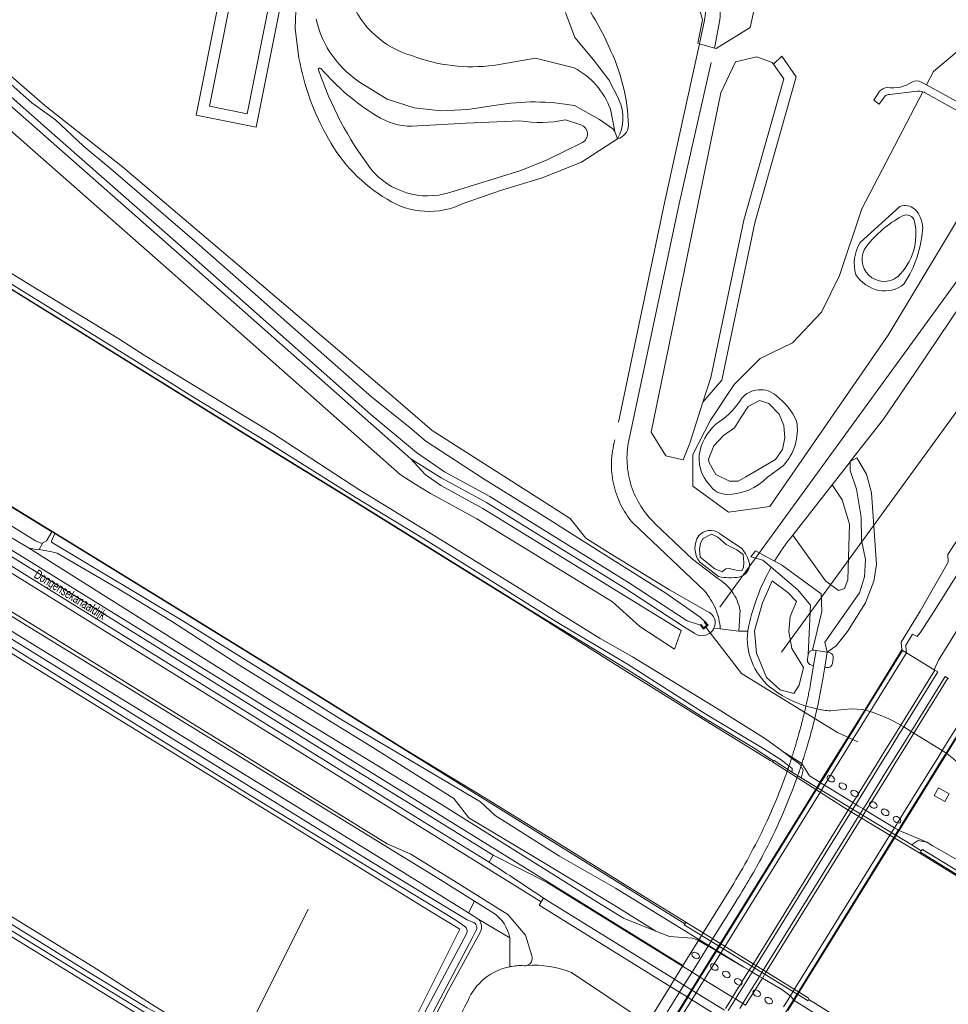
# Model space of a CAD drawing. Header units: metres. Extents: x 120324 to 133000, y 395500 to 402438.
# Tile 60 of 95: x 126384 to 126627, y 401530 to 401788. Entities that reach past the tile are written whole.
import ezdxf

# ---------------------------------------------------------------- set-up
doc = ezdxf.new("R2010")
doc.units = ezdxf.units.M
for name, pattern in [('DGN1', [76.057638, 0, -76.057638]), ('DGN2', [101.410184, 50.705092, -50.705092]), ('DGN3', [152.115276, 101.410184, -50.705092])]:
    doc.linetypes.add(name, pattern=pattern)
for name, color, linetype, lineweight, true_color in [('gg-afsc-damwand', 7, 'Continuous', 13, 0x8d6c57), ('gg-afsc-erfafscheiding', 7, 'Continuous', 0, 0x00ff32), ('gg-afsc-lijn faunaraster', 7, 'DGN1', 0, 0x96ff00), ('gg-bbg-pilaar viaduct of brug', 7, 'Continuous', 13, 0xc3c3c3), ('gg-knt-BGT kruinlijn', 7, 'Continuous', 0, 0x787878), ('gg-knt-bronhoudergrens', 7, 'DGN2', 0, 0xffaad2), ('gg-knt-bronhoudergrens niveau 01', 7, 'DGN2', 0, 0xffaad2), ('gg-kntw-bovenkant insteek waterloop', 7, 'Continuous', 0, 0xa0a0ff), ('gg-kntw-waterlijn', 7, 'Continuous', 0, 0xaaebff), ('gg-kwrk-duiker nz buis', 7, 'DGN2', 0, 0x969696), ('gg-kwrk-kunstwerk', 7, 'Continuous', 0, 0xd2d2d2), ('gg-kwrk-kunstwerk niveau 01', 7, 'Continuous', 0, 0xd2d2d2), ('gg-kwrk-uitstroombak niveau min 01', 7, 'Continuous', 0, 0x477c96), ('gt-grn-groengrens', 7, 'Continuous', 0, 0x96c800), ('gt-grn-weggrens', 7, 'Continuous', 0, 0x787878), ('gx-grn-maaiveld', 7, 'Continuous', 0, 0xb88d57)]:
    doc.layers.add(name, color=color, linetype=linetype, lineweight=lineweight, true_color=true_color)
for name, color, linetype, lineweight in [('gg-anno-openbare ruimte label', 7, 'Continuous', 13), ('gg-knt-bovenkant onderkant talud', 7, 'Continuous', 0), ('gg-knt-onverhard', 7, 'DGN3', 0), ('gg-knt-verharding', 7, 'Continuous', 0), ('gg-knt-verharding niveau 01', 7, 'Continuous', 0), ('gg-knt-verharding nz', 7, 'DGN2', 0), ('Rg-tinr-bos vlak', 7, 'Continuous', 0)]:
    doc.layers.add(name, color=color, linetype=linetype, lineweight=lineweight)
doc.styles.add('StyleArial', font='arial.ttf')

msp = doc.modelspace()

# ---------------------------------------------------------------- linework, layer by layer
at = {"layer": 'gg-afsc-damwand'}
msp.add_line((126590.87, 401530.92), (126590.65, 401531.35), dxfattribs=at)
at = {"layer": 'gg-afsc-damwand', "flags": 128}
msp.add_lwpolyline([(126700.24, 401463.44), (126650.44, 401494), (126590.87, 401530.92)], dxfattribs=at)
at = {"layer": 'gg-afsc-erfafscheiding'}
for p, q in [((126562.23, 401781.37), (126566.11, 401780.23)), ((126572.5, 401627.49), (126567.63, 401628.04))]:
    msp.add_line(p, q, dxfattribs=at)
at = {"layer": 'gg-afsc-erfafscheiding', "flags": 128}
for points in [[(126562.23, 401781.37), (126561.73, 401781.52), (126563.02, 401787.62), (126560.71, 401796.29), (126393.68, 401890.69), (126331.8, 401925.86), (126266.09, 401962.87)], [(126577.96, 401796.83), (126575.49, 401785.65), (126566.54, 401780.11), (126566.11, 401780.23)]]:
    msp.add_lwpolyline(points, dxfattribs=at)
at = {"layer": 'gg-afsc-lijn faunaraster'}
for p, q in [((126574.82, 401627.47), (126572.5, 401627.49)), ((126605.49, 401606.79), (126605.7, 401606.73)), ((126614.96, 401602.83), (126615.72, 401602.37)), ((126615.72, 401602.37), (126617.64, 401601.19)), ((126617.64, 401601.19), (126618.39, 401600.73)), ((126618.39, 401600.73), (126625.81, 401596.15)), ((126626.81, 401595.5), (126626.98, 401595.37))]:
    msp.add_line(p, q, dxfattribs=at)
at = {"layer": 'gg-afsc-lijn faunaraster', "flags": 128}
for points in [[(126596.41, 401606.57), (126601.9, 401607.06), (126604.96, 401606.93), (126605.49, 401606.79)], [(126625.81, 401596.15), (126626.52, 401595.72), (126626.81, 401595.5)]]:
    msp.add_lwpolyline(points, dxfattribs=at)
at = {"layer": 'gg-afsc-lijn faunaraster'}
for centre, radius, start, end in [((126591.42, 401625.58), 16.7, 173.5167, 229.3914), ((126598.89, 401635.81), 29.34, 231.3184, 252.5397), ((126598.83, 401635.57), 29.09, 252.5106, 258.393), ((126598.91, 401635.98), 29.52, 258.397, 265.1374), ((126594.73, 401567.5), 40.73, 72.6133, 74.3812), ((126594.95, 401568.25), 39.95, 59.9563, 72.5962), ((126601.86, 401562.14), 41.66, 40.6933, 52.9159)]:
    msp.add_arc(centre, radius, start, end, dxfattribs=at)
at = {"layer": 'gg-bbg-pilaar viaduct of brug'}
msp.add_line((126607.38, 401582.77), (126607.27, 401582.77), dxfattribs=at)
for centre, radius, start, end in [((126596.23, 401589.03), 0.628, 87.173, 209.3798), ((126596.95, 401589.4), 1.44, 208.1697, 219.3244), ((126597, 401589.43), 1.5, 218.9196, 268.1141), ((126596.2, 401588.1), 1.56, 77.6616, 87.9357), ((126596.2, 401588.14), 1.51, 28.5223, 77.39), ((126596.99, 401588.56), 0.628, 267.1125, 29.4064), ((126599.38, 401587.08), 0.628, 87.173, 209.3798), ((126599.35, 401586.2), 1.51, 28.4989, 88.0409), ((126600.15, 401587.49), 1.51, 208.342, 268.0927), ((126600.13, 401586.61), 0.628, 267.1125, 29.4064), ((126602.5, 401585.15), 0.628, 87.173, 209.3798), ((126603.28, 401585.55), 1.51, 208.342, 268.0927), ((126602.48, 401584.26), 1.51, 28.4989, 88.0409), ((126603.26, 401584.68), 0.629, 277.388, 19.1739), ((126603.29, 401584.69), 0.593, 18.8584, 29.6905), ((126603.26, 401584.81), 0.759, 267.809, 276.2818), ((126607.35, 401582.15), 0.628, 96.7127, 199.8815), ((126607.33, 401581.26), 1.51, 28.4989, 88.0409), ((126607.29, 401582.12), 0.568, 199.0823, 209.6237), ((126608.13, 401582.55), 1.51, 208.342, 268.0927), ((126608.11, 401581.68), 0.628, 267.1125, 29.4064), ((126610.47, 401580.21), 0.628, 87.173, 209.3798), ((126611.25, 401580.62), 1.51, 208.342, 268.0927), ((126610.45, 401579.33), 1.51, 28.4989, 88.0409), ((126611.23, 401579.74), 0.628, 267.1125, 29.4064), ((126613.6, 401578.28), 0.628, 87.173, 209.3798), ((126614.37, 401578.69), 1.51, 208.3421, 259.0212), ((126613.58, 401577.4), 1.51, 37.4201, 88.098), ((126614.38, 401578.68), 1.5, 258.9341, 268.0672), ((126614.36, 401577.81), 0.628, 267.1125, 29.4064), ((126613.65, 401577.44), 1.42, 28.362, 37.9485), ((126560.81, 401542.72), 0.628, 87.173, 209.3798), ((126561.59, 401543.12), 1.51, 208.342, 268.0927), ((126560.79, 401541.83), 1.51, 28.4989, 88.0409), ((126561.57, 401542.25), 0.628, 267.1125, 29.4064), ((126565.7, 401539.69), 0.628, 87.173, 209.3798), ((126566.48, 401540.1), 1.5, 208.2947, 218.7368), ((126566.48, 401540.1), 1.51, 218.7835, 268.0864), ((126565.68, 401538.77), 1.55, 77.7969, 87.9531), ((126565.68, 401538.81), 1.51, 28.5174, 77.5968), ((126566.46, 401539.22), 0.628, 267.1125, 29.4064), ((126568.85, 401537.74), 0.628, 87.173, 209.3798), ((126568.83, 401536.86), 1.51, 28.4989, 88.0409), ((126569.63, 401538.15), 1.51, 208.342, 268.0927), ((126569.61, 401537.27), 0.628, 267.1125, 29.4064), ((126571.97, 401535.81), 0.628, 87.173, 209.3798), ((126571.95, 401534.93), 1.51, 28.4989, 88.0409), ((126572.75, 401536.22), 1.51, 208.342, 268.0927), ((126572.73, 401535.31), 0.599, 267.0321, 278.6455), ((126572.73, 401535.34), 0.628, 278.1385, 18.4051), ((126572.71, 401535.33), 0.65, 18.6963, 29.3253), ((126576.82, 401532.81), 0.628, 97.6783, 198.8745), ((126576.82, 401532.8), 0.636, 87.2951, 97.684), ((126576.8, 401531.93), 1.51, 28.4989, 88.0409), ((126576.79, 401532.8), 0.591, 198.5311, 209.6973), ((126577.6, 401533.22), 1.51, 208.342, 268.0927), ((126577.58, 401532.34), 0.628, 267.1125, 29.4064), ((126579.95, 401530.88), 0.628, 87.173, 209.3798), ((126579.93, 401529.99), 1.51, 28.4989, 88.0409), ((126580.71, 401530.41), 0.628, 267.1125, 29.4064), ((126580.73, 401531.28), 1.51, 208.342, 268.0927)]:
    msp.add_arc(centre, radius, start, end, dxfattribs=at)
at = {"layer": 'gg-knt-BGT kruinlijn'}
for p, q in [((126386.85, 401718.13), (126375.02, 401725.41)), ((126409.99, 401704.06), (126386.85, 401718.13)), ((126416.65, 401699.78), (126409.99, 401704.06)), ((126450.32, 401679.37), (126416.65, 401699.78)), ((126472.95, 401664.56), (126450.32, 401679.37)), ((126491.39, 401653.26), (126472.95, 401664.56)), ((126386.33, 401649.27), (126377.23, 401654.67)), ((126512.4, 401640.25), (126491.39, 401653.26)), ((126386.33, 401649.27), (126417.77, 401629.47)), ((126386.33, 401649.27), (126388.67, 401648.76)), ((126388.67, 401648.76), (126389.13, 401648.83)), ((126393.9, 401647.93), (126392.44, 401648.21)), ((126409.59, 401638.69), (126393.9, 401647.93)), ((126530.4, 401629.07), (126512.4, 401640.25)), ((126423.79, 401630.1), (126409.59, 401638.69)), ((126417.77, 401629.47), (126450.62, 401608.8)), ((126441.71, 401618.48), (126423.79, 401630.1)), ((126536.19, 401625.55), (126530.4, 401629.07)), ((126544.6, 401620.73), (126536.19, 401625.55)), ((126476.62, 401596.95), (126441.71, 401618.48)), ((126565.68, 401607.88), (126544.6, 401620.73)), ((126450.62, 401608.8), (126494.55, 401582.06)), ((126579.48, 401599.21), (126565.68, 401607.88)), ((126583.64, 401596.21), (126579.48, 401599.21)), ((126497.84, 401583.61), (126476.62, 401596.95)), ((126584.01, 401595.93), (126583.64, 401596.21)), ((126584.01, 401595.93), (126586.2, 401594.28)), ((126586.2, 401594.28), (126588.46, 401592.64)), ((126588.46, 401592.64), (126589.39, 401591.05)), ((126589.39, 401591.05), (126588.91, 401589.29)), ((126588.91, 401589.29), (126588.82, 401589.02)), ((126501.74, 401578.58), (126497.84, 401583.61)), ((126494.55, 401582.06), (126536.39, 401555.87)), ((126520.46, 401567.35), (126501.74, 401578.58)), ((126617.95, 401571.59), (126619.46, 401572.6)), ((126617.85, 401571.42), (126617.95, 401571.59)), ((126539.8, 401555.67), (126520.46, 401567.35)), ((126536.39, 401555.87), (126542.26, 401552.23)), ((126550.77, 401548.88), (126539.8, 401555.67)), ((126550.77, 401548.88), (126542.26, 401552.23))]:
    msp.add_line(p, q, dxfattribs=at)
at = {"layer": 'gg-knt-BGT kruinlijn', "flags": 128}
for points in [[(126503.88, 401656.89), (126491.69, 401663.55), (126487.65, 401665.94), (126483.77, 401668.49), (126421.71, 401723.37), (126377.8, 401761.99), (126344.12, 401791.73), (126322.74, 401810.91), (126321.55, 401811.82), (126320.04, 401812.71), (126318.38, 401813.27), (126315.92, 401813.63), (126298.89, 401815.47), (126279.72, 401818.01), (126260.57, 401819.9), (126249.67, 401819.95), (126243.99, 401819.64), (126241.71, 401819.68), (126237.86, 401821.75), (126235.33, 401823.24), (126231.77, 401825.98), (126192.97, 401851.37), (126174.59, 401862.62)], [(126158.93, 401771.36), (126381.59, 401632.81), (126480.32, 401571.74)], [(126699.99, 401761.73), (126692.01, 401749.44), (126684.07, 401737.13), (126676.27, 401724.6), (126668.5, 401712.05), (126660.81, 401699.72), (126653.16, 401687.36), (126647.21, 401677.68), (126628.41, 401649.28), (126627.24, 401647.57), (126627.4, 401645.52), (126620.02, 401632.7), (126615.07, 401624.59), (126615.23, 401622.53)], [(126503.88, 401656.89), (126539.4, 401635.16), (126546.55, 401628.63), (126555.66, 401622.73)], [(126518.23, 401542.4), (126516.57, 401547.83), (126511.93, 401553.2), (126498.4, 401561.7), (126486.56, 401569.01), (126480.32, 401571.74)]]:
    msp.add_lwpolyline(points, dxfattribs=at)
at = {"layer": 'gg-knt-BGT kruinlijn'}
msp.add_arc((126516.4, 401541.73), 1.95, 285.0856, 20.0888, dxfattribs=at)
at = {"layer": 'gg-knt-bovenkant onderkant talud'}
for p, q in [((126539.97, 401758.35), (126538.86, 401764.19)), ((126596.92, 401665.78), (126601.65, 401671.82)), ((126601.65, 401671.82), (126601.71, 401671.89)), ((126586.65, 401652.64), (126596.92, 401665.78)), ((126605.49, 401606.79), (126605.7, 401606.73)), ((126614.96, 401602.83), (126615.72, 401602.37)), ((126615.72, 401602.37), (126617.64, 401601.19)), ((126617.64, 401601.19), (126618.39, 401600.73)), ((126618.39, 401600.73), (126625.81, 401596.15)), ((126626.81, 401595.5), (126626.98, 401595.37)), ((126591.02, 401589.53), (126589.01, 401592.76)), ((126591.02, 401589.53), (126593.76, 401587.84)), ((126593.76, 401587.84), (126593.94, 401587.73)), ((126593.94, 401587.73), (126594.97, 401587.09)), ((126594.97, 401587.09), (126602.39, 401582.52)), ((126602.39, 401582.52), (126603.15, 401582.05)), ((126605.07, 401580.88), (126605.82, 401580.42)), ((126605.82, 401580.42), (126613.29, 401575.91)), ((126613.29, 401575.91), (126614.05, 401575.45)), ((126614.05, 401575.45), (126614.33, 401575.32)), ((126614.33, 401575.32), (126614.52, 401575.23)), ((126508.15, 401553.66), (126503.25, 401556.73)), ((126512.49, 401547.12), (126512.49, 401539.54)), ((126564.48, 401544.92), (126566.47, 401543.74)), ((126575.98, 401538.14), (126577.91, 401536.99))]:
    msp.add_line(p, q, dxfattribs=at)
at = {"layer": 'gg-knt-bovenkant onderkant talud', "flags": 128}
for points in [[(126527.04, 401789.53), (126529.49, 401783.01), (126534.43, 401777.16), (126538.43, 401771.88), (126541.1, 401766.68)], [(126529.35, 401775.03), (126519.21, 401777.59), (126508.25, 401775.71)], [(126484.39, 401568.37), (126381.06, 401631.92), (126158.57, 401769.23)], [(126601.71, 401671.89), (126610.38, 401682.97), (126618.84, 401695.33), (126627.77, 401708.64), (126636.42, 401721.48), (126645.31, 401734.33), (126651.42, 401743.74)], [(126505.46, 401659.58), (126494.45, 401665.6), (126490.33, 401668.5), (126486.54, 401672.59)], [(126555.66, 401622.73), (126557.41, 401627.62), (126505.46, 401659.58)], [(126596.41, 401606.57), (126601.9, 401607.06), (126604.96, 401606.93), (126605.49, 401606.79)], [(126625.81, 401596.15), (126626.52, 401595.72), (126626.81, 401595.5)], [(126589.01, 401592.76), (126589, 401592.78), (126586.4, 401594.42)], [(126603.15, 401582.05), (126603.9, 401581.59), (126605.07, 401580.88)], [(126503.25, 401556.73), (126493.66, 401562.74), (126484.39, 401568.37)], [(126561.93, 401546.42), (126561.68, 401546.57), (126560.31, 401546.98), (126554.31, 401547.48), (126550.77, 401548.88)], [(126516.21, 401539.79), (126516.56, 401539.79), (126516.9, 401539.85)], [(126528.63, 401538.01), (126548.22, 401524.95), (126548.54, 401524.75)], [(126586.96, 401530.66), (126649.19, 401492), (126685.07, 401470.03), (126698.85, 401461.51)]]:
    msp.add_lwpolyline(points, dxfattribs=at)
at = {"layer": 'gg-knt-bovenkant onderkant talud'}
for centre, radius, start, end in [((126485.98, 401758.64), 56.86, 22.7538, 43.5225), ((126493.47, 401801.65), 24.32, 201.626, 254.1661), ((126493.3, 401758.35), 50.32, 1.7931, 26.2885), ((126502.61, 401819.54), 44.19, 249.0974, 277.3323), ((126520.34, 401757.53), 19.68, 19.7787, 62.7524), ((126530.69, 401761.92), 11.44, 331.4924, 24.6102), ((126539.51, 401760.37), 4.11, 287.4949, 353.6622), ((126631.41, 401616.24), 57.69, 140.8822, 149.1788), ((126631.37, 401616.28), 57.65, 151.0086, 168.8023), ((126591.42, 401625.58), 16.7, 173.5167, 229.3914), ((126598.89, 401635.81), 29.34, 231.3184, 252.5397), ((126598.83, 401635.57), 29.09, 252.5106, 258.393), ((126598.91, 401635.98), 29.52, 258.397, 265.1374), ((126594.73, 401567.5), 40.73, 72.6133, 74.3812), ((126594.95, 401568.25), 39.95, 59.9563, 72.5962), ((126601.86, 401562.14), 41.66, 40.6933, 52.9159), ((126502.5, 401545.2), 10.17, 10.8858, 56.2594), ((126515.37, 401524.77), 15.04, 101.0047, 157.5136), ((126515.38, 401524.7), 15.12, 86.8587, 101.0189), ((126518.77, 401513.53), 26.39, 68.0477, 94.0573), ((127594.95, 400954.18), 1236.08, 152.20738, 153.53666)]:
    msp.add_arc(centre, radius, start, end, dxfattribs=at)
at = {"layer": 'gg-knt-bronhoudergrens'}
for p, q in [((126567.63, 401628.04), (126565.97, 401628.22)), ((126574.82, 401627.47), (126572.5, 401627.49)), ((126504.35, 401551.92), (126512.49, 401547.12))]:
    msp.add_line(p, q, dxfattribs=at)
at = {"layer": 'gg-knt-bronhoudergrens', "flags": 128}
msp.add_lwpolyline([(126433.78, 401520.39), (126440.53, 401516.27), (126466.96, 401569.25)], dxfattribs=at)
at = {"layer": 'gg-knt-bronhoudergrens niveau 01'}
for p, q in [((126592.73, 401622.4), (126595.65, 401621.92)), ((126605.49, 401606.79), (126615.23, 401622.53)), ((126615.41, 401622.42), (126615.23, 401622.53)), ((126616.44, 401621.78), (126615.41, 401622.42)), ((126616.44, 401621.78), (126623.71, 401617.33)), ((126591.3, 401613.61), (126592.09, 401618.45)), ((126594.42, 401614.43), (126595, 401617.98)), ((126624.62, 401616.75), (126615.72, 401602.37)), ((126623.71, 401617.33), (126623.85, 401617.22)), ((126624.62, 401616.75), (126623.85, 401617.22)), ((126617.64, 401601.19), (126626.54, 401615.56)), ((126626.54, 401615.56), (126627.28, 401615.1)), ((126627.28, 401615.1), (126627.51, 401615.01)), ((126635.89, 401609.78), (126626.98, 401595.37)), ((126593.76, 401587.84), (126605.49, 401606.79)), ((126614.46, 401600.33), (126611.79, 401596.02)), ((126615.72, 401602.37), (126614.46, 401600.33)), ((126616.4, 401599.17), (126617.64, 401601.19)), ((126613.71, 401594.83), (126616.4, 401599.17)), ((126611.79, 401596.02), (126610.84, 401594.49)), ((126626.98, 401595.37), (126614.52, 401575.23)), ((126585.84, 401592.71), (126586.4, 401594.42)), ((126588.46, 401591.1), (126589.01, 401592.76)), ((126610.84, 401594.49), (126609.3, 401592)), ((126611.23, 401590.83), (126612.76, 401593.3)), ((126612.76, 401593.3), (126613.71, 401594.83)), ((126609.3, 401592), (126603.83, 401583.15)), ((126605.74, 401581.96), (126611.23, 401590.83)), ((126592.68, 401586.08), (126593.76, 401587.84)), ((126567.5, 401545.4), (126592.68, 401586.08)), ((126603.83, 401583.15), (126603.15, 401582.05)), ((126602.04, 401580.26), (126576.88, 401539.59)), ((126602.96, 401581.74), (126602.04, 401580.26)), ((126603.15, 401582.05), (126602.96, 401581.74)), ((126603.95, 401579.07), (126604.87, 401580.55)), ((126604.87, 401580.55), (126605.07, 401580.88)), ((126605.07, 401580.88), (126605.74, 401581.96)), ((126603.95, 401579.07), (126578.79, 401538.41)), ((126614.47, 401575.14), (126613.3, 401573.25)), ((126614.52, 401575.23), (126614.47, 401575.14)), ((126613.3, 401573.25), (126588.16, 401532.61)), ((126563.01, 401548.18), (126571.16, 401561.37)), ((126565.53, 401546.62), (126571.94, 401556.95)), ((126557.85, 401539.82), (126561.93, 401546.42)), ((126561.93, 401546.42), (126563.01, 401548.18)), ((126564.48, 401544.92), (126565.53, 401546.62)), ((126560.24, 401538.1), (126564.48, 401544.92)), ((126562.22, 401536.87), (126566.47, 401543.74)), ((126566.47, 401543.74), (126567.5, 401545.4)), ((126555.63, 401536.22), (126557.74, 401539.64)), ((126557.74, 401539.64), (126557.85, 401539.82)), ((126576.88, 401539.59), (126575.98, 401538.14)), ((126577.91, 401536.99), (126578.79, 401538.41)), ((126554.48, 401534.37), (126555.63, 401536.22)), ((126558.12, 401534.68), (126560.24, 401538.1)), ((126560.11, 401533.45), (126562.22, 401536.87)), ((126575.98, 401538.14), (126572.94, 401533.23)), ((126574.85, 401532.04), (126577.91, 401536.99)), ((126548.54, 401524.75), (126554.48, 401534.37)), ((126556.97, 401532.82), (126558.12, 401534.68)), ((126558.96, 401531.59), (126560.11, 401533.45)), ((126572.94, 401533.23), (126571.61, 401531.08)), ((126551.01, 401523.22), (126556.97, 401532.82)), ((126553.01, 401521.98), (126558.96, 401531.59)), ((126571.61, 401531.08), (126570.81, 401529.79)), ((126573.52, 401529.89), (126574.85, 401532.04)), ((126586.96, 401530.66), (126585.34, 401528.04)), ((126588.16, 401532.61), (126586.96, 401530.66)), ((126570.81, 401529.79), (126569.75, 401528.08)), ((126572.73, 401528.61), (126573.52, 401529.89))]:
    msp.add_line(p, q, dxfattribs=at)
for centre, radius, start, end in [((126432.74, 401644.04), 161.46, 347.0339, 349.136), ((126452.41, 401638.54), 144.05, 347.3779, 350.3618), ((126432.15, 401644.16), 162.06, 344.2997, 347.0396), ((126454.07, 401638.18), 142.34, 343.5559, 347.3756), ((126445.7, 401639.86), 147.85, 342.1017, 344.4838), ((126443.06, 401640.64), 153.6, 341.8348, 343.8357), ((126427.3, 401645.98), 167.24, 340.72, 341.4277), ((126441.7, 401641.1), 152.04, 335.3692, 340.6644), ((126453.3, 401637.07), 142.76, 340.3816, 341.2175), ((126442.55, 401640.77), 154.12, 332.135, 340.4266), ((126426.25, 401649.36), 169.53, 328.7341, 335.0098), ((126427.82, 401648.81), 170.9, 327.4863, 332.0613)]:
    msp.add_arc(centre, radius, start, end, dxfattribs=at)
at = {"layer": 'gg-knt-onverhard'}
for p, q in [((126562.23, 401781.37), (126563.51, 401787.52)), ((126567.51, 401787.67), (126566.11, 401780.23)), ((126544.7, 401655.8), (126563.47, 401637.98)), ((126572.5, 401627.49), (126572.81, 401632.97))]:
    msp.add_line(p, q, dxfattribs=at)
at = {"layer": 'gg-knt-onverhard', "flags": 128}
for points in [[(126562.23, 401781.37), (126552.98, 401739.67), (126540.04, 401677.57)], [(126543.64, 401677.4), (126556.9, 401739.4), (126566.11, 401780.23)], [(126566.98, 401641.27), (126560.38, 401646.32), (126550.69, 401655.52)]]:
    msp.add_lwpolyline(points, dxfattribs=at)
at = {"layer": 'gg-knt-onverhard'}
for centre, radius, start, end in [((126554.61, 401789.51), 13.03, 351.9106, 50.5113), ((126553.08, 401789.71), 10.65, 348.1103, 42.2497), ((126562.82, 401671.06), 23.69, 164.0622, 220.1082), ((126566.89, 401672.82), 23.7, 168.8471, 226.8576), ((126560.57, 401630.58), 12.47, 11.0815, 59.0581), ((126550.94, 401626.9), 16.73, 3.9091, 41.4999)]:
    msp.add_arc(centre, radius, start, end, dxfattribs=at)
at = {"layer": 'gg-knt-verharding'}
for p, q in [((126487.8, 401578.81), (126468.83, 401590.58)), ((126469.9, 401592.38), (126488.62, 401580.77)), ((126508.12, 401568.73), (126488.62, 401580.77)), ((126487.8, 401578.81), (126507.09, 401566.88)), ((126520.71, 401556.53), (126521.3, 401557.47)), ((126555.63, 401536.22), (126521.3, 401557.47)), ((126562.22, 401536.87), (126560.24, 401538.1)), ((126560.11, 401533.45), (126558.12, 401534.68)), ((126556.97, 401532.82), (126558.96, 401531.59)), ((126573.52, 401529.89), (126571.61, 401531.08))]:
    msp.add_line(p, q, dxfattribs=at)
at = {"layer": 'gg-knt-verharding', "flags": 128}
for points in [[(126616.44, 401621.78), (126616.26, 401623.47), (126616.29, 401623.77), (126616.4, 401624.05), (126618.01, 401626.7), (126619.22, 401626.03), (126619.99, 401626.97), (126623.66, 401632.73), (126633.54, 401648.42), (126656.25, 401685.33), (126679.22, 401722.41)], [(126656.3, 401670.71), (126638.71, 401642.19), (126624.81, 401619.84), (126623.71, 401617.33)], [(126468.83, 401590.58), (126386.68, 401641.55), (126369.38, 401652.26)], [(126370.34, 401654.13), (126387.96, 401643.22), (126469.9, 401592.38)], [(126624.85, 401586.39), (126623.65, 401584.39), (126626.45, 401582.78), (126627.61, 401584.84), (126624.85, 401586.39)], [(126557.74, 401539.64), (126522.25, 401561.57), (126508.12, 401568.73)], [(126554.48, 401534.37), (126520.15, 401555.63), (126520.71, 401556.53)]]:
    msp.add_lwpolyline(points, dxfattribs=at)
at = {"layer": 'gg-knt-verharding'}
msp.add_arc((126249.1, 401161.56), 480.46, 55.4904, 57.5229, dxfattribs=at)
at = {"layer": 'gg-knt-verharding niveau 01'}
for p, q in [((126616.44, 401621.78), (126606.9, 401606.37)), ((126614.96, 401602.83), (126623.85, 401617.22)), ((126618.39, 401600.73), (126627.28, 401615.1)), ((126606.9, 401606.37), (126606.15, 401605.16)), ((126606.15, 401605.16), (126603.63, 401601.08)), ((126613.69, 401600.78), (126614.96, 401602.83)), ((126603.63, 401601.08), (126602.68, 401599.55)), ((126611.03, 401596.49), (126613.69, 401600.78)), ((126617.14, 401598.71), (126618.39, 401600.73)), ((126602.68, 401599.55), (126601.1, 401597)), ((126614.45, 401594.37), (126617.14, 401598.71)), ((126601.1, 401597), (126596.54, 401589.62)), ((126610.09, 401594.96), (126611.03, 401596.49)), ((126624.55, 401594.11), (126625.81, 401596.15)), ((126608.54, 401592.47), (126610.09, 401594.96)), ((126611.98, 401590.37), (126613.51, 401592.84)), ((126613.51, 401592.84), (126614.45, 401594.37)), ((126621.87, 401589.78), (126624.55, 401594.11)), ((126603.85, 401584.88), (126608.54, 401592.47)), ((126607.27, 401582.77), (126611.98, 401590.37)), ((126595.68, 401588.24), (126594.97, 401587.09)), ((126595.84, 401588.49), (126595.68, 401588.24)), ((126596.54, 401589.62), (126595.84, 401588.49)), ((126619.43, 401585.84), (126620.92, 401588.25)), ((126620.92, 401588.25), (126621.87, 401589.78)), ((126593.88, 401585.33), (126568.71, 401544.66)), ((126594.81, 401586.84), (126593.88, 401585.33)), ((126594.97, 401587.09), (126594.81, 401586.84)), ((126603.34, 401584.05), (126603.85, 401584.88)), ((126614.77, 401578.32), (126619.43, 401585.84)), ((126601.28, 401580.73), (126602.2, 401582.22)), ((126602.2, 401582.22), (126602.39, 401582.52)), ((126602.39, 401582.52), (126603.07, 401583.62)), ((126603.07, 401583.62), (126603.34, 401584.05)), ((126606.76, 401581.93), (126607.27, 401582.77)), ((126576.13, 401540.06), (126601.28, 401580.73)), ((126604.7, 401578.6), (126605.61, 401580.09)), ((126605.61, 401580.09), (126605.82, 401580.42)), ((126605.82, 401580.42), (126606.48, 401581.49)), ((126606.48, 401581.49), (126606.76, 401581.93)), ((126579.53, 401537.95), (126604.7, 401578.6)), ((126613.88, 401576.87), (126614.09, 401577.21)), ((126614.09, 401577.21), (126614.77, 401578.32)), ((126612.1, 401573.99), (126613.01, 401575.46)), ((126613.01, 401575.46), (126613.29, 401575.91)), ((126613.29, 401575.91), (126613.88, 401576.87)), ((126586.95, 401533.36), (126612.1, 401573.99)), ((126568.71, 401544.66), (126567.7, 401543.02)), ((126567.7, 401543.02), (126566.01, 401540.28)), ((126565.31, 401539.16), (126564.77, 401538.29)), ((126566.01, 401540.28), (126565.31, 401539.16)), ((126573.33, 401535.54), (126575.21, 401538.59)), ((126575.21, 401538.59), (126576.13, 401540.06)), ((126563.43, 401536.13), (126562.64, 401534.85)), ((126564.77, 401538.29), (126563.43, 401536.13)), ((126576.74, 401533.43), (126578.67, 401536.55)), ((126578.67, 401536.55), (126579.53, 401537.95)), ((126562.64, 401534.85), (126561.58, 401533.14)), ((126570.86, 401531.54), (126572.19, 401533.69)), ((126572.19, 401533.69), (126572.82, 401534.72)), ((126572.82, 401534.72), (126573.33, 401535.54)), ((126576.23, 401532.61), (126576.74, 401533.43)), ((126586.03, 401531.87), (126586.95, 401533.36)), ((126560.16, 401530.85), (126554.21, 401521.23)), ((126561.31, 401532.7), (126560.16, 401530.85)), ((126561.58, 401533.14), (126561.31, 401532.7)), ((126570.06, 401530.26), (126570.86, 401531.54)), ((126574.26, 401529.43), (126575.59, 401531.58)), ((126575.59, 401531.58), (126576.23, 401532.6)), ((126576.23, 401532.6), (126576.23, 401532.61)), ((126584.24, 401528.99), (126586.03, 401531.87)), ((126569, 401528.54), (126570.06, 401530.26))]:
    msp.add_line(p, q, dxfattribs=at)
at = {"layer": 'gg-knt-verharding niveau 01', "flags": 128}
msp.add_lwpolyline([(126625.81, 401596.15), (126633.19, 401608.08), (126634.68, 401610.49)], dxfattribs=at)
at = {"layer": 'gg-knt-verharding nz'}
for p, q in [((126564.48, 401544.92), (126561.93, 401546.42)), ((126566.47, 401543.74), (126566.65, 401543.64)), ((126566.65, 401543.64), (126567.7, 401543.02)), ((126560.24, 401538.1), (126557.74, 401539.64)), ((126575.21, 401538.59), (126575.98, 401538.14)), ((126558.12, 401534.68), (126555.63, 401536.22)), ((126562.4, 401536.76), (126562.22, 401536.87)), ((126563.43, 401536.13), (126562.4, 401536.76)), ((126570.86, 401531.54), (126563.43, 401536.13)), ((126577.91, 401536.99), (126578.67, 401536.55)), ((126556.97, 401532.82), (126554.48, 401534.37)), ((126561.31, 401532.7), (126560.11, 401533.45)), ((126560.16, 401530.85), (126558.96, 401531.59)), ((126560.16, 401530.85), (126567.59, 401526.25)), ((126568.74, 401528.11), (126561.31, 401532.7)), ((126571.61, 401531.08), (126570.86, 401531.54)), ((126586.03, 401531.87), (126586.82, 401530.84)), ((126586.82, 401530.84), (126586.96, 401530.66)), ((126574.26, 401529.43), (126573.52, 401529.89))]:
    msp.add_line(p, q, dxfattribs=at)
at = {"layer": 'gg-kntw-bovenkant insteek waterloop'}
for p, q in [((126381.24, 401773.44), (126390.62, 401765.19)), ((126621.64, 401770.57), (126620.3, 401771.29)), ((126612.08, 401768.07), (126619.29, 401768.95)), ((126539.97, 401758.35), (126540.75, 401756.45)), ((126614.73, 401738.7), (126604.26, 401729.27)), ((126580.03, 401667.76), (126584.09, 401670.8)), ((126573.27, 401649.14), (126567.41, 401653.08)), ((126562.2, 401645.66), (126567.18, 401641.74)), ((126476.05, 401569.52), (126501.63, 401553.61)), ((126466.96, 401569.25), (126491.87, 401553.92)), ((126501.63, 401553.61), (126504.35, 401551.92))]:
    msp.add_line(p, q, dxfattribs=at)
at = {"layer": 'gg-kntw-bovenkant insteek waterloop', "flags": 128}
for points in [[(126390.15, 401757.66), (126380.57, 401766.09), (126346.89, 401795.83), (126325.51, 401815.01), (126324.32, 401815.92), (126322.81, 401816.81), (126321.15, 401817.37), (126318.69, 401817.73), (126301.66, 401819.57), (126282.49, 401822.1), (126263.34, 401823.99), (126252.44, 401824.05), (126246.76, 401823.74), (126244.48, 401823.78)], [(126457.23, 401777.59), (126456.28, 401785.41), (126456.47, 401792.23)], [(126473.93, 401770.82), (126480.32, 401766.84), (126487.46, 401764.54), (126494.47, 401763.8), (126501.48, 401764.15), (126508.93, 401765.27)], [(126644.06, 401758.2), (126629.49, 401766.34), (126621.64, 401770.57)], [(126609.3, 401768.81), (126607.9, 401766.59), (126609.3, 401765.56), (126610.86, 401767.76)], [(126621.36, 401768.53), (126627.31, 401765.19), (126635.8, 401760.6), (126635.82, 401760.59)], [(126158.06, 401766.3), (126379.33, 401629.04), (126476.05, 401569.52)], [(126390.62, 401765.19), (126410.98, 401749.11), (126441.52, 401723.2), (126481.35, 401689.4), (126492.18, 401680.01), (126519.79, 401662.42), (126528.27, 401657), (126532.37, 401651.83)], [(126529.44, 401765.16), (126535.96, 401761.48), (126539.48, 401759.07), (126539.97, 401758.35)], [(126157.15, 401760.98), (126376.71, 401624.78), (126466.96, 401569.25)], [(126486.54, 401672.59), (126424.48, 401727.47), (126390.15, 401757.66)], [(126540.75, 401756.45), (126531.25, 401750.32), (126520.99, 401746.22), (126510.04, 401742.92), (126500.25, 401739.49)], [(126433.78, 401520.39), (126419.55, 401529.08), (126403.28, 401539.53), (126365.31, 401562.81), (126295.33, 401606.14), (126225.35, 401649.46), (126146.4, 401698.34)], [(126145.6, 401693.67), (126169.92, 401678.57), (126268.34, 401617.58), (126366.77, 401556.59), (126417.57, 401525.5), (126432.95, 401515.56)], [(126560.93, 401626.81), (126557.98, 401628.67), (126542.61, 401638.72), (126506.37, 401661.14), (126494.46, 401667.65), (126486.54, 401672.59)], [(126564.26, 401632.59), (126554.3, 401638.27), (126537.63, 401648.49), (126532.37, 401651.83)], [(126405.8, 401360.66), (126405.96, 401362.53), (126412.63, 401377.75), (126421.55, 401396.57), (126432.46, 401419.9), (126441.88, 401438.66), (126451.62, 401457.51), (126469.33, 401491.57), (126487.59, 401525.74), (126499.43, 401549.39), (126491.87, 401553.92)], [(126410.9, 401361.95), (126418.93, 401379.59), (126426.86, 401397.17), (126434.56, 401413.58), (126443.29, 401430.65), (126452.21, 401447.82), (126460.98, 401464.81), (126470.3, 401482.32), (126478.99, 401499.15), (126487.38, 401515.92), (126496.3, 401533.18), (126504.88, 401548.82)]]:
    msp.add_lwpolyline(points, dxfattribs=at)
at = {"layer": 'gg-kntw-bovenkant insteek waterloop'}
for centre, radius, start, end in [((126487.85, 401793.66), 26.75, 192.5355, 238.6321), ((126521.48, 401789.15), 65.27, 190.2024, 210.0157), ((126612.86, 401778.95), 9.15, 260.8317, 304.1818), ((126619.08, 401769.49), 2.18, 55.8651, 119.867), ((126611.85, 401766.52), 3.43, 97.5845, 137.9303), ((126612.3, 401764.68), 3.4, 93.7803, 114.9802), ((126619.37, 401764.06), 4.89, 74.1653, 90.9059), ((126619.37, 401764.07), 4.88, 65.8368, 74.0996), ((126518.87, 401707.64), 58.48, 79.5889, 99.791), ((126501.93, 401776.92), 42.24, 208.9226, 239.2825), ((126491.31, 401758), 20.56, 237.7891, 295.7926), ((126616.01, 401736.27), 2.74, 74.9547, 117.7699), ((126615.94, 401734.89), 4.11, 25.7211, 79.0336), ((126613.01, 401732.78), 7.69, 4.6037, 30.3754), ((126591.36, 401734.72), 29.35, 326.2005, 357.4138), ((126613.68, 401723.72), 10.93, 149.4996, 195.2603), ((126611.51, 401726.69), 10.22, 214.9022, 256.5815), ((126610.7, 401724.56), 7.96, 258.6882, 309.2862), ((126578.1, 401684.33), 6.39, 48.3259, 140.2101), ((126557.41, 401697.8), 18.37, 302.9366, 329.2709), ((126571.22, 401674.74), 18.17, 25.276, 52.2128), ((126575.1, 401671.78), 13.11, 125.9925, 166.7492), ((126574.24, 401680.18), 13.6, 316.3832, 9.8055), ((126571.88, 401672.6), 9.79, 167.128, 224.0353), ((126569.37, 401678.16), 14.88, 269.7584, 315.7142), ((126569.51, 401668.84), 5.57, 213.0453, 267.9412), ((126566.89, 401649.21), 5.88, 146.6441, 217.1078), ((126565.06, 401649.67), 4.15, 55.4876, 138.0007), ((126564.49, 401642), 11.31, 16.5395, 39.1138), ((126571.78, 401645.09), 3.56, 283.8376, 2.1267), ((126570.2, 401657.6), 16.15, 259.2252, 278.651), ((126563.19, 401629.65), 3.13, 332.7729, 70.0228), ((126562.81, 401629.75), 3.5, 237.4427, 324.8935), ((126563.18, 401629.66), 3.13, 322.3626, 332.7722), ((126501.91, 401549.91), 3.16, 339.8827, 39.6165)]:
    msp.add_arc(centre, radius, start, end, dxfattribs=at)
at = {"layer": 'gg-kntw-waterlijn'}
msp.add_line((126531.12, 401760.09), (126527.04, 401761.44), dxfattribs=at)
at = {"layer": 'gg-kntw-waterlijn', "flags": 128}
for points in [[(126176.11, 401871.46), (126184.28, 401866.52), (126215.47, 401846.74), (126241.63, 401830.81), (126243.32, 401829.45), (126244.79, 401828.52), (126246.69, 401827.99), (126248.87, 401827.93), (126258.87, 401827.97), (126277.6, 401826.74), (126319.46, 401822.12), (126323.71, 401821.24), (126325.4, 401820.32), (126326.71, 401819.32), (126343.15, 401804.88), (126381.79, 401770.69), (126387.25, 401765.92), (126393.4, 401761.4)], [(126391.1, 401759.29), (126381.79, 401767.48), (126348.12, 401797.21), (126326.69, 401816.43), (126325.36, 401817.45), (126323.58, 401818.5), (126321.58, 401819.18), (126318.92, 401819.56), (126301.88, 401821.41), (126282.7, 401823.94), (126263.44, 401825.84), (126252.39, 401825.9), (126246.73, 401825.59), (126244.52, 401825.88)], [(126157.78, 401764.65), (126363.9, 401636.79), (126373.25, 401631.06), (126373.16, 401630.73), (126474.9, 401567.8), (126487.82, 401559.97), (126501.32, 401551.81), (126502.76, 401551.23)], [(126157.33, 401762.05), (126212.4, 401727.89), (126284.37, 401683.72), (126377.58, 401625.85), (126444.14, 401584.65), (126492.53, 401555.33), (126498.37, 401551.72), (126500.69, 401550.07)], [(126393.4, 401761.4), (126400.7, 401754.63), (126407.94, 401748.56), (126430.46, 401729.21), (126443.59, 401717.65), (126460.82, 401702.47), (126476.35, 401688.8), (126486.28, 401680.78), (126490.49, 401677.24), (126505.77, 401667.26), (126522.79, 401656.74), (126529.52, 401652.44)], [(126515.07, 401761.2), (126501.03, 401760.59), (126486.8, 401759.76)], [(126488.03, 401674.28), (126476.1, 401684.23), (126425.67, 401728.82), (126391.1, 401759.29)], [(126496.76, 401742.39), (126515.38, 401748.15), (126522.26, 401750.96), (126531.53, 401755.48)], [(126145.85, 401695.16), (126170.65, 401679.76), (126269.08, 401618.77), (126367.5, 401557.78), (126417.05, 401527.46), (126422.68, 401524.47), (126427.2, 401521.23), (126436, 401514.63), (126437.25, 401514.76), (126431.11, 401520.7), (126428.28, 401522.7), (126424.8, 401524.78), (126417.48, 401528.75), (126402.43, 401537.96), (126364.44, 401561.44), (126294.59, 401604.95), (126224.61, 401648.27), (126146.14, 401696.85)], [(126564.58, 401672.53), (126565.97, 401675.99), (126568.47, 401678.73), (126571.33, 401680.74), (126573.15, 401683.54), (126574.98, 401686.34), (126577.96, 401687.86), (126580.39, 401687.07), (126583.07, 401684.27), (126584.28, 401681.35), (126584.59, 401678.12), (126583.98, 401675.02), (126582.09, 401672.41), (126577.47, 401669.73), (126574.31, 401667.9), (126572.34, 401666.75), (126570.05, 401666.75), (126566.46, 401668.51), (126564.7, 401671.55), (126564.58, 401672.53)], [(126562.43, 401629.02), (126558.95, 401630.18), (126543.58, 401640.24), (126507.27, 401662.7), (126495.37, 401669.21), (126488.03, 401674.28)], [(126563.61, 401629.99), (126562.38, 401631.15), (126553.39, 401637.41), (126537.1, 401647.64), (126529.52, 401652.44)], [(126565.38, 401652.86), (126566.98, 401652.1), (126569.16, 401650.2), (126572, 401648.76), (126573.66, 401647.57), (126573.84, 401645.45), (126573.7, 401644.09), (126573.3, 401643.33), (126571.78, 401643.4), (126570, 401643.89), (126569.09, 401643.78), (126568.15, 401642.97), (126566.19, 401643.8), (126562.38, 401646.81), (126562.22, 401648.86), (126562.42, 401650.53), (126563.16, 401651.72), (126565.38, 401652.86)], [(126409.25, 401362.1), (126436.18, 401419.22), (126460.22, 401465.99), (126489.94, 401522.97), (126502.77, 401547.39), (126503.62, 401548.89)], [(126501.2, 401548.33), (126490.97, 401529.14), (126473.83, 401495.95), (126458.47, 401466.67), (126430.52, 401412.6), (126408.53, 401364.99), (126407.7, 401362.58)]]:
    msp.add_lwpolyline(points, dxfattribs=at)
at = {"layer": 'gg-kntw-waterlijn'}
for centre, radius, start, end in [((126462.71, 401774.65), 0.368, 42.246, 202.9872), ((126549.38, 401803.86), 91.82, 198.6412, 216.9515), ((126509.58, 401814.81), 61.35, 220.5813, 238.575), ((126486.93, 401777.29), 17.53, 237.7938, 269.5491), ((126520.43, 401792.41), 31.67, 260.2692, 282.0659), ((126530.31, 401757.7), 2.52, 298.8436, 71.2871), ((126491, 401760.82), 19.31, 219.0286, 287.3665), ((126629.61, 401709.82), 30.03, 118.5771, 142.0673), ((126603.39, 401731.53), 15.53, 313.8716, 12.2246), ((126616.4, 401734.27), 2.24, 14.1818, 121.0423), ((126610.57, 401724.87), 5.77, 143.7247, 308.3308), ((126502.25, 401549.71), 1.6, 328.912, 71.2585), ((126499.91, 401548.9), 1.4, 336.1362, 56.138)]:
    msp.add_arc(centre, radius, start, end, dxfattribs=at)
at = {"layer": 'gg-kwrk-duiker nz buis', "flags": 128}
msp.add_lwpolyline([(126563.84, 401628.5), (126573.2, 401616.35), (126598.38, 401600.9), (126641.3, 401580.8)], dxfattribs=at)
at = {"layer": 'gg-kwrk-kunstwerk'}
msp.add_line((126592.73, 401622.4), (126595.65, 401621.92), dxfattribs=at)
at = {"layer": 'gg-kwrk-kunstwerk niveau 01'}
for p, q in [((126592.09, 401618.45), (126592.73, 401622.4)), ((126595.65, 401621.92), (126595, 401617.98)), ((126605.7, 401606.73), (126615.41, 401622.42)), ((126626.81, 401595.5), (126635.71, 401609.89)), ((126602.6, 401601.72), (126605.1, 401605.76)), ((126605.1, 401605.76), (126605.7, 401606.73)), ((126601.65, 401600.19), (126602.6, 401601.72)), ((126600.07, 401597.63), (126601.65, 401600.19)), ((126594.65, 401588.88), (126600.07, 401597.63)), ((126625.56, 401593.48), (126626.81, 401595.5)), ((126622.88, 401589.15), (126625.56, 401593.48)), ((126592.85, 401585.97), (126593.79, 401587.48)), ((126593.79, 401587.48), (126593.94, 401587.73)), ((126593.94, 401587.73), (126594.65, 401588.88)), ((126620.45, 401585.22), (126621.93, 401587.62)), ((126621.93, 401587.62), (126622.88, 401589.15)), ((126567.68, 401545.29), (126592.85, 401585.97)), ((126614.9, 401576.23), (126620.45, 401585.22)), ((126613.12, 401573.36), (126614.03, 401574.83)), ((126614.03, 401574.83), (126614.3, 401575.27)), ((126614.3, 401575.27), (126614.33, 401575.32)), ((126614.33, 401575.32), (126614.9, 401576.23)), ((126587.98, 401532.72), (126613.12, 401573.36)), ((126563.74, 401538.93), (126566.65, 401543.64)), ((126566.65, 401543.64), (126567.68, 401545.29)), ((126562.4, 401536.76), (126563.74, 401538.93)), ((126561.61, 401535.49), (126562.4, 401536.76)), ((126559.13, 401531.48), (126560.28, 401533.34)), ((126560.28, 401533.34), (126560.55, 401533.78)), ((126560.55, 401533.78), (126561.61, 401535.49)), ((126555.35, 401525.37), (126559.13, 401531.48)), ((126584.04, 401526.35), (126586.82, 401530.84)), ((126586.82, 401530.84), (126587.98, 401532.72))]:
    msp.add_line(p, q, dxfattribs=at)
at = {"layer": 'gg-kwrk-uitstroombak niveau min 01'}
msp.add_line((126563.23, 401628.01), (126562.43, 401629.02), dxfattribs=at)
at = {"layer": 'gg-kwrk-uitstroombak niveau min 01', "flags": 128}
for points in [[(126562.43, 401629.02), (126562.59, 401629.16), (126563.27, 401628.33), (126564.14, 401629.01), (126563.44, 401629.85), (126563.61, 401629.99)], [(126563.61, 401629.99), (126564.45, 401628.98), (126563.23, 401628.01)]]:
    msp.add_lwpolyline(points, dxfattribs=at)
at = {"layer": 'gt-grn-groengrens'}
for p, q in [((126601.65, 401671.82), (126601.65, 401669.55)), ((126520.71, 401556.53), (126368.66, 401650.87)), ((126501.63, 401553.61), (126503.25, 401556.73))]:
    msp.add_line(p, q, dxfattribs=at)
at = {"layer": 'gt-grn-groengrens', "flags": 128}
for points in [[(126621.64, 401770.57), (126623.49, 401774.13), (126639.61, 401787.6), (126649.29, 401793.1), (126654.4, 401804.48), (126664.65, 401813.4), (126676.97, 401827.06), (126716.23, 401874.31), (126729.69, 401885.31), (126749.99, 401898.21), (126770.09, 401930.09), (126770.47, 401945.46), (126806.69, 401988.34), (126816.93, 401995.93), (126839.12, 401999.15), (126855.81, 402012.05)], [(126430.29, 401762.62), (126447.38, 401848.58), (126463.36, 401846.47), (126446.06, 401759.49), (126430.29, 401762.62)], [(126433.81, 401764.98), (126449.78, 401845.24), (126459.79, 401843.91), (126443.7, 401763.02), (126433.81, 401764.98)], [(126549.52, 401679.59), (126567.76, 401768.5), (126571.63, 401776.66), (126577.21, 401777.95), (126581.28, 401776.44), (126581.6, 401775.98)], [(126563.07, 401687.43), (126568.04, 401693.19), (126576.68, 401734.43), (126587.55, 401772.71), (126583.74, 401778.16), (126581.6, 401775.98)], [(126581.6, 401775.98), (126584.29, 401772.15), (126573.77, 401735.16), (126565.14, 401693.95), (126563.07, 401687.43)], [(126580.64, 401660.11), (126569.81, 401658.59), (126560.44, 401665.44), (126560.44, 401673.77), (126565.09, 401682.78), (126571.27, 401692.07), (126578.1, 401698.89), (126586.56, 401702.99), (126594.2, 401711), (126598.84, 401720.62), (126604.72, 401738.08), (126620.7, 401768.77)], [(126580.64, 401660.11), (126611.62, 401704.98), (126641.43, 401754.53)], [(126563.07, 401687.43), (126559.65, 401676.67), (126557.89, 401672.32), (126553.39, 401673.39), (126549.52, 401679.59)], [(126595.65, 401621.92), (126598.01, 401623.61), (126600.97, 401627.33), (126605.71, 401634.86), (126607.91, 401640.53), (126608.58, 401644.93), (126607.26, 401663.67), (126605.96, 401668.62), (126603.39, 401672.9), (126601.71, 401671.89)], [(126601.65, 401669.55), (126603.34, 401664.65), (126604.52, 401657.28), (126604.61, 401651.28), (126605.71, 401646.2), (126605.45, 401641.72), (126604.1, 401637.49), (126595.02, 401624.6), (126595.65, 401621.92)], [(126586.65, 401652.64), (126595.19, 401640.65), (126598.6, 401638.08), (126600.21, 401638.67), (126601.06, 401640.87), (126601.46, 401655.51), (126599.62, 401661.85), (126596.92, 401665.78)], [(126557.85, 401539.82), (126444.48, 401610.07), (126371.02, 401655.44)], [(126580.95, 401644.22), (126578.82, 401646.03), (126575.69, 401646.96), (126576.87, 401648.49), (126581.86, 401645.8)], [(126590.69, 401621.36), (126591.25, 401634.27), (126587.95, 401638.25), (126580.95, 401644.22)], [(126581.86, 401645.8), (126583.64, 401644.85), (126594.12, 401637.22), (126594.24, 401632.61), (126591.79, 401622.47)], [(126581.23, 401640.66), (126578.74, 401634.87), (126576.58, 401627.55), (126577.16, 401621.68), (126579.78, 401615.31), (126583.35, 401612.06), (126586.92, 401611.15), (126588.27, 401613.28), (126589.45, 401617.97), (126586.38, 401622.95), (126585.61, 401627.37), (126585.93, 401631.3), (126587.6, 401635.23), (126585.38, 401637.54), (126581.23, 401640.66)]]:
    msp.add_lwpolyline(points, dxfattribs=at)
at = {"layer": 'gt-grn-weggrens'}
msp.add_line((126508.12, 401568.73), (126507.09, 401566.88), dxfattribs=at)
at = {"layer": 'gx-grn-maaiveld'}
for p, q in [((126392.51, 401653.5), (126393.3, 401653.01)), ((126389.13, 401648.83), (126390.08, 401650.57)), ((126389.13, 401648.83), (126392.44, 401648.21)), ((126590.48, 401620.08), (126590.69, 401621.36)), ((126592.24, 401622.47), (126592.73, 401622.4)), ((126596.15, 401621.84), (126595.65, 401621.92)), ((126592.09, 401618.45), (126591.6, 401618.53)), ((126597.05, 401619.01), (126597.26, 401620.29)), ((126595, 401617.98), (126595.5, 401617.9)), ((126586.4, 401594.42), (126584.01, 401595.93)), ((126581.36, 401593.18), (126581.61, 401593.44)), ((126588.82, 401589.02), (126586.27, 401590.62)), ((126621.78, 401572.13), (126614.52, 401575.23)), ((126619.46, 401572.6), (126621.78, 401572.13)), ((126621.78, 401572.13), (126623.37, 401571.22)), ((126617.85, 401571.42), (126620.32, 401569.9)), ((126620.11, 401569.55), (126619.96, 401569.3)), ((126619.96, 401569.3), (126654.79, 401547.79)), ((126620.11, 401569.55), (126620.32, 401569.9)), ((126620.11, 401569.55), (126654.94, 401548.04)), ((126623.37, 401571.22), (126632.2, 401566.12)), ((126558.65, 401551.24), (126558.36, 401550.8)), ((126590.65, 401531.35), (126558.65, 401551.24)), ((126567.7, 401543.02), (126573.81, 401539.41)), ((126573.81, 401539.41), (126575.21, 401538.59)), ((126585.84, 401532.01), (126586.03, 401531.87))]:
    msp.add_line(p, q, dxfattribs=at)
at = {"layer": 'gx-grn-maaiveld', "flags": 128}
for points in [[(126275.16, 401784.45), (126279.73, 401781.62), (126299.7, 401769.21), (126318.22, 401757.95), (126340.28, 401744.04), (126354.01, 401735.63), (126371.84, 401724.57), (126394.75, 401710.39), (126413.95, 401698.54), (126429.88, 401688.61), (126448.74, 401677.18), (126471.99, 401662.58), (126490.37, 401651.34), (126510.85, 401638.67), (126524.51, 401629.98), (126543.33, 401618.8), (126563.83, 401605.73), (126579.09, 401596.65), (126583.6, 401593.72), (126586.49, 401591.49), (126586.49, 401590.87), (126586.27, 401590.62)], [(126581.36, 401593.18), (126580.73, 401593.58), (126563.14, 401604.37), (126542.41, 401617.28), (126517.75, 401632.85), (126499.4, 401644.23), (126467.51, 401664.02), (126442.64, 401679.36), (126379.35, 401718.59), (126362.61, 401728.94), (126331.41, 401748.27), (126305.07, 401764.59), (126274.68, 401783.31)], [(126274.73, 401783.4), (126305.12, 401764.67), (126331.46, 401748.35), (126362.66, 401729.03), (126379.41, 401718.68), (126442.69, 401679.45), (126467.56, 401664.1), (126499.45, 401644.31), (126517.8, 401632.93), (126542.68, 401617.75), (126563.37, 401604.77), (126576.25, 401596.93), (126581.61, 401593.44)], [(126250.02, 401742.1), (126281.39, 401722.7), (126289.49, 401717.58), (126351.12, 401678.97), (126416.93, 401638.65), (126453.14, 401616.24), (126485.5, 401596.2), (126505.66, 401583.94), (126523.26, 401573.09), (126542.75, 401560.99), (126558.65, 401551.24)], [(126296.38, 401713.15), (126351.07, 401678.89), (126392.51, 401653.5)], [(126295.61, 401709.04), (126301.58, 401704.86), (126321.71, 401692.27), (126342.94, 401679.17), (126388.18, 401651.1), (126389.61, 401650.49), (126390.08, 401650.57)], [(126390.08, 401650.57), (126391.05, 401651.16), (126391.57, 401652.02), (126392.51, 401653.5)], [(126573.81, 401539.41), (126555.11, 401550.93), (126540.22, 401560.15), (126525.49, 401568.51), (126508.65, 401579.18), (126504.8, 401582.75), (126468.43, 401604.24), (126427.96, 401629.47), (126392.37, 401650.8), (126392.41, 401651.05), (126392.63, 401651.64), (126393.3, 401653.01)], [(126558.36, 401550.8), (126542.63, 401560.56), (126523.04, 401572.69), (126505.49, 401583.57), (126485.45, 401596.12), (126453.09, 401616.16), (126416.88, 401638.56), (126393.3, 401653.01)], [(126619.96, 401569.3), (126600.9, 401580.71), (126581.36, 401593.18)], [(126586.27, 401590.62), (126581.75, 401593.58), (126581.61, 401593.44)], [(126588.82, 401589.02), (126601.81, 401581.1), (126617.85, 401571.42)], [(126655.75, 401548.03), (126655.41, 401548.7), (126654.99, 401549.08), (126653.82, 401550.05), (126651.18, 401551.77), (126640.09, 401558.35), (126620.59, 401570.23), (126620.32, 401569.89), (126620.11, 401569.55)], [(126590.87, 401530.92), (126590.66, 401530.58), (126558.21, 401550.51), (126558.36, 401550.8)], [(126585.84, 401532.01), (126583.74, 401533.56), (126578.67, 401536.55)]]:
    msp.add_lwpolyline(points, dxfattribs=at)
at = {"layer": 'gx-grn-maaiveld'}
for centre, radius, start, end in [((126592.03, 401621.13), 1.37, 100.4218, 170.1493), ((126592.03, 401621.12), 1.37, 81.4851, 100.3013), ((126595.91, 401620.5), 1.37, 351.3515, 80.01), ((126591.83, 401619.87), 1.36, 171.4258, 260.1034), ((126595.7, 401619.25), 1.37, 261.3515, 350.01)]:
    msp.add_arc(centre, radius, start, end, dxfattribs=at)
at = {"layer": 'Rg-tinr-bos vlak'}
for p, q in [((126631.73, 401722.06), (126567.51, 401633.73)), ((126647.91, 401710.3), (126583.69, 401621.97))]:
    msp.add_line(p, q, dxfattribs=at)

# ---------------------------------------------------------------- texts
at = {"layer": 'gg-anno-openbare ruimte label', "insert": (126397.12, 401636.73), "char_height": 2.5, "attachment_point": 5, "rotation": 328.1, "line_spacing_factor": 0.8, "style": 'StyleArial'}
msp.add_mtext('{\\W0.68;\\C256;Dongensekanaaldijk}', dxfattribs=at)

doc.saveas('drawing.dxf')
